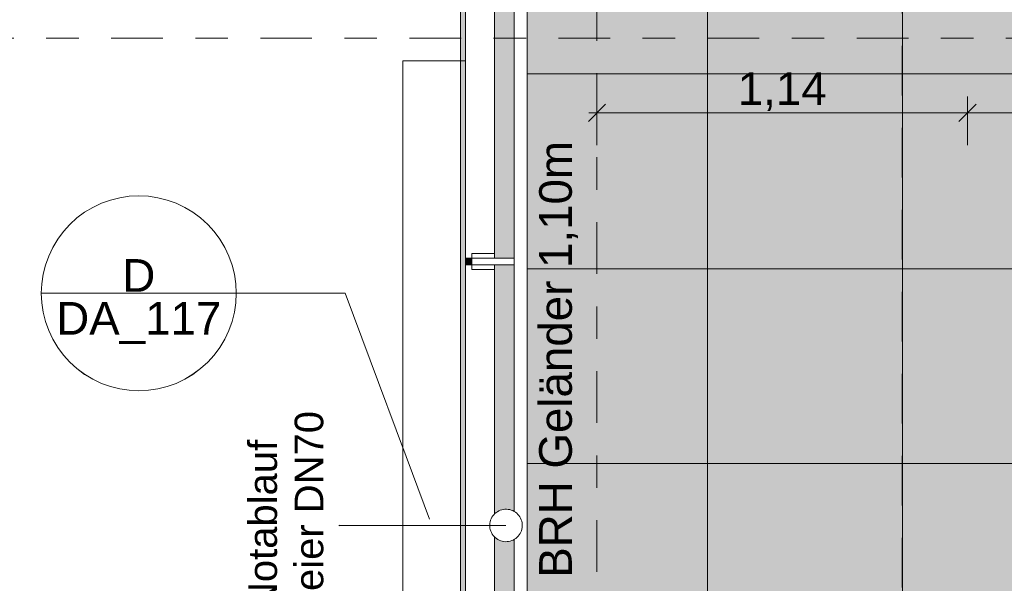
# Model space of a CAD drawing. Header units: metres. Extents: x -180 to 4, y -50 to 6.
# Tile 25 of 44: x -177.2 to -174.17, y -21.63 to -19.89. Entities that reach past the tile are written whole.
import ezdxf

# ---------------------------------------------------------------- set-up
doc = ezdxf.new("R2010")
doc.units = ezdxf.units.M
doc.header["$LTSCALE"] = 0.05
doc.header["$PDMODE"] = 1
doc.header["$PDSIZE"] = -2
doc.linetypes.add('ISO-02 Strichlinie', pattern=[3.81, 3.048, -0.762])
doc.linetypes.add('Linienart-53', pattern=[5.291531, 3.175, -1.058062, 0.352704, -0.705764])
doc.layers.get('0').update_dxf_attribs({"lineweight": 25})
for name, color, linetype, lineweight, true_color in [('30 -33 Aussenwände- 7 Fassade_ Elemente', 7, 'Continuous', 9, 0x00aacc), ('30 -34 Innenwände- 6 Elemente', 7, 'Continuous', 9, 0xff6633), ('30 -36 Dächer- 3 Dachbeläge', 7, 'Continuous', 15, 0x9999ff), ('30 -36 Dächer- 4 Dachbekleidungen', 7, 'Continuous', 9, 0xccccff), ('70 -72 Beschriftung- 1 Beschriftung allgemein', 7, 'Continuous', 9, 0xff6633), ('70 -72 Beschriftung- 7 Detailverweise', 7, 'Continuous', 9, 0x00dd00), ('70 -75 Raumstempel- 1 Raumstempel', 1, 'Continuous', 50, 0xff0000), ('70 -76 Bemaßung- 2 Allgemein', 7, 'Continuous', 5, 0x6666cc)]:
    doc.layers.add(name, color=color, linetype=linetype, lineweight=lineweight, true_color=true_color)
for name, color, linetype, lineweight in [('40 -41 Abwasser_Wasser_Gas- 2 Wasser-1', 7, 'Continuous', 15), ('60- 61 allgemeine Ausstattung- 4 Terrassen', 7, 'Continuous', 9), ('70 -71 Achsen- 1 Gebäudeachsen', 7, 'Linienart-53', 18), ('Keine', 7, 'Continuous', 9)]:
    doc.layers.add(name, color=color, linetype=linetype, lineweight=lineweight)
doc.styles.add('Arial', font='arial.ttf')
doc.dimstyles.new('k+k_klein', dxfattribs={"dimtxt": 0.160649, "dimasz": 0.05302, "dimexe": 0.05, "dimexo": 0.15, "dimgap": 0.005, "dimtad": 1, "dimdec": 3, "dimtxsty": 'Arial', "dimblk": 'VW_SLASH-2', "dimblk1": 'VW_SLASH-2', "dimblk2": 'VW_SLASH-2', "dimcen": 0, "dimdle": 0.025, "dimadec": 3, "dimazin": 0, "dimtfac": 0.75, "dimtdec": 3, "dimtix": 1, "dimtmove": 0, "dimatfit": 0, "dimldrblk": 'VW_FILLEDARROW', "dimfxl": 0.1, "dimfxlon": 1, "dimfrac": 2, "dimtolj": 1, "dimarcsym": 0})

# ---------------------------------------------------------------- blocks, each defined once
blk = doc.blocks.new('Gruppe-6674')
at = {"color": 255}
blk.add_wipeout([(-175.826, -12.117), (-175.826, -31.602), (-163.6783, -31.602), (-163.6783, -37.207), (-163.781, -37.207), (-163.781, -37.297), (-163.5883, -37.297), (-163.5883, -31.512), (-175.736, -31.512), (-175.736, -12.117)], dxfattribs=at).dxf.layer = '30 -34 Innenwände- 6 Elemente'
at = {"layer": '30 -34 Innenwände- 6 Elemente', "flags": 128}
blk.add_lwpolyline([(-175.826, -12.117), (-175.826, -31.602), (-163.6783, -31.602), (-163.6783, -37.207), (-163.781, -37.207), (-163.781, -37.297), (-163.5883, -37.297), (-163.5883, -31.512), (-175.736, -31.512), (-175.736, -12.117)], close=True, dxfattribs=at)
blk = doc.blocks.new('Gruppe-6675')
at = {"color": 255}
blk.add_wipeout([(-175.676, -12.117), (-175.676, -31.452), (-163.5283, -31.452), (-163.5283, -37.357), (-163.781, -37.357), (-163.781, -37.397), (-163.4883, -37.397), (-163.4883, -31.412), (-175.636, -31.412), (-175.636, -12.117)], dxfattribs=at).dxf.layer = '30 -34 Innenwände- 6 Elemente'
at = {"layer": '30 -34 Innenwände- 6 Elemente', "flags": 128}
blk.add_lwpolyline([(-175.676, -12.117), (-175.676, -31.452), (-163.5283, -31.452), (-163.5283, -37.357), (-163.781, -37.357), (-163.781, -37.397), (-163.4883, -37.397), (-163.4883, -31.412), (-175.636, -31.412), (-175.636, -12.117)], close=True, dxfattribs=at)
blk = doc.blocks.new('Gruppe-6676')
at = {"layer": '30 -34 Innenwände- 6 Elemente', "color": 7, "transparency": 33554687}
blk.add_blockref('Gruppe-6674', (0, 0), dxfattribs=at)
blk.add_blockref('Gruppe-6675', (0, 0), dxfattribs=at)
blk = doc.blocks.new('Gruppe-6677')
at = {"layer": '30 -34 Innenwände- 6 Elemente', "color": 7, "transparency": 33554687}
blk.add_blockref('Gruppe-6676', (0, 0), dxfattribs=at)
at = {"layer": '30 -34 Innenwände- 6 Elemente', "color": 0, "flags": 1}
for tag in ['IFC_UUID', 'instanceID']:
    blk.add_attdef(tag, (-175.826, -37.397), '', height=0.00018, dxfattribs=at)
blk = doc.blocks.new('_02-OG2_Tragwerk (2D)')
at = {"layer": '30 -34 Innenwände- 6 Elemente'}
blk.add_blockref('Gruppe-6677', (0, 0), dxfattribs=at)
blk = doc.blocks.new('Gruppe-7822')
at = {"layer": '70 -72 Beschriftung- 1 Beschriftung allgemein', "linetype": 'Continuous', "lineweight": 0}
blk.add_hatch(color=30, dxfattribs=at).paths.add_polyline_path([(-176.2126, -21.4478), (-176.2156, -21.447), (-176.2126, -21.4462)])
at = {"layer": '70 -72 Beschriftung- 1 Beschriftung allgemein', "lineweight": 5, "flags": 128}
blk.add_lwpolyline([(-176.2126, -21.4478), (-176.2156, -21.447), (-176.2126, -21.4462)], close=True, dxfattribs=at)
at = {"layer": '70 -72 Beschriftung- 1 Beschriftung allgemein', "insert": (-176.4937, -21.447), "char_height": 0.088103, "attachment_point": 2, "rotation": 90, "line_spacing_factor": 0.969685, "style": 'Arial'}
blk.add_mtext('Notablauf\\PSpeier DN70', dxfattribs=at)
at = {"color": 255}
blk.add_wipeout([(-175.676, -21.4037), (-175.6719, -21.4064), (-175.668, -21.4094), (-175.6645, -21.4129), (-175.6613, -21.4166), (-175.6585, -21.4206), (-175.6562, -21.4249), (-175.6542, -21.4294), (-175.6527, -21.4341), (-175.6517, -21.4389), (-175.6511, -21.4438), (-175.651, -21.4487), (-175.6514, -21.4536), (-175.6523, -21.4584), (-175.6537, -21.4631), (-175.6555, -21.4677), (-175.6577, -21.472), (-175.6604, -21.4762), (-175.6634, -21.48), (-175.6668, -21.4835), (-175.6706, -21.4867), (-175.6746, -21.4895), (-175.6789, -21.4919), (-175.6834, -21.4938), (-175.6881, -21.4953), (-175.6929, -21.4964), (-175.6977, -21.4969), (-175.7026, -21.497), (-175.7075, -21.4966), (-175.7124, -21.4957), (-175.7171, -21.4944), (-175.7216, -21.4926), (-175.726, -21.4903), (-175.7301, -21.4877), (-175.734, -21.4846), (-175.7375, -21.4812), (-175.7407, -21.4775), (-175.7435, -21.4734), (-175.7458, -21.4692), (-175.7478, -21.4647), (-175.7493, -21.46), (-175.7503, -21.4552), (-175.7509, -21.4503), (-175.751, -21.4454), (-175.7506, -21.4405), (-175.7497, -21.4357), (-175.7483, -21.431), (-175.7465, -21.4264), (-175.7443, -21.422), (-175.7416, -21.4179), (-175.7386, -21.4141), (-175.7352, -21.4105), (-175.7314, -21.4074), (-175.7274, -21.4046), (-175.7231, -21.4022), (-175.7186, -21.4002), (-175.7139, -21.3987), (-175.7091, -21.3977), (-175.7043, -21.3971), (-175.6994, -21.3971), (-175.6945, -21.3975), (-175.6896, -21.3983), (-175.6849, -21.3997), (-175.6804, -21.4015)], dxfattribs=at).dxf.layer = '40 -41 Abwasser_Wasser_Gas- 2 Wasser-1'
at = {"layer": '40 -41 Abwasser_Wasser_Gas- 2 Wasser-1', "flags": 128}
blk.add_lwpolyline([(-175.676, -21.4037), (-175.6719, -21.4064), (-175.668, -21.4094), (-175.6645, -21.4129), (-175.6613, -21.4166), (-175.6585, -21.4206), (-175.6562, -21.4249), (-175.6542, -21.4294), (-175.6527, -21.4341), (-175.6517, -21.4389), (-175.6511, -21.4438), (-175.651, -21.4487), (-175.6514, -21.4536), (-175.6523, -21.4584), (-175.6537, -21.4631), (-175.6555, -21.4677), (-175.6577, -21.472), (-175.6604, -21.4762), (-175.6634, -21.48), (-175.6668, -21.4835), (-175.6706, -21.4867), (-175.6746, -21.4895), (-175.6789, -21.4919), (-175.6834, -21.4938), (-175.6881, -21.4953), (-175.6929, -21.4964), (-175.6977, -21.4969), (-175.7026, -21.497), (-175.7075, -21.4966), (-175.7124, -21.4957), (-175.7171, -21.4944), (-175.7216, -21.4926), (-175.726, -21.4903), (-175.7301, -21.4877), (-175.734, -21.4846), (-175.7375, -21.4812), (-175.7407, -21.4775), (-175.7435, -21.4734), (-175.7458, -21.4692), (-175.7478, -21.4647), (-175.7493, -21.46), (-175.7503, -21.4552), (-175.7509, -21.4503), (-175.751, -21.4454), (-175.7506, -21.4405), (-175.7497, -21.4357), (-175.7483, -21.431), (-175.7465, -21.4264), (-175.7443, -21.422), (-175.7416, -21.4179), (-175.7386, -21.4141), (-175.7352, -21.4105), (-175.7314, -21.4074), (-175.7274, -21.4046), (-175.7231, -21.4022), (-175.7186, -21.4002), (-175.7139, -21.3987), (-175.7091, -21.3977), (-175.7043, -21.3971), (-175.6994, -21.3971), (-175.6945, -21.3975), (-175.6896, -21.3983), (-175.6849, -21.3997), (-175.6804, -21.4015)], close=True, dxfattribs=at)
at = {"layer": '70 -72 Beschriftung- 1 Beschriftung allgemein'}
blk.add_line((-175.701, -21.447), (-176.2156, -21.447), dxfattribs=at)
blk = doc.blocks.new('Gruppe-7894')
at = {"layer": '70 -72 Beschriftung- 7 Detailverweise'}
blk.add_line((-0.335, 0), (-0.935, 0), dxfattribs=at)
at = {"layer": '70 -72 Beschriftung- 7 Detailverweise', "flags": 128}
blk.add_lwpolyline([(-0.335, 0), (-0.3364, -0.0294), (-0.3408, -0.0585), (-0.3479, -0.0871), (-0.3578, -0.1148), (-0.3704, -0.1414), (-0.3856, -0.1667), (-0.4031, -0.1903), (-0.4229, -0.2121), (-0.4447, -0.2319), (-0.4683, -0.2494), (-0.4936, -0.2646), (-0.5202, -0.2772), (-0.5479, -0.2871), (-0.5765, -0.2942), (-0.6056, -0.2986), (-0.635, -0.3), (-0.6644, -0.2986), (-0.6935, -0.2942), (-0.7221, -0.2871), (-0.7498, -0.2772), (-0.7764, -0.2646), (-0.8017, -0.2494), (-0.8253, -0.2319), (-0.8471, -0.2121), (-0.8669, -0.1903), (-0.8844, -0.1667), (-0.8996, -0.1414), (-0.9122, -0.1148), (-0.9221, -0.0871), (-0.9292, -0.0585), (-0.9336, -0.0294), (-0.935, 0), (-0.9336, 0.0294), (-0.9292, 0.0585), (-0.9221, 0.0871), (-0.9122, 0.1148), (-0.8996, 0.1414), (-0.8844, 0.1667), (-0.8669, 0.1903), (-0.8471, 0.2121), (-0.8253, 0.2319), (-0.8017, 0.2494), (-0.7764, 0.2646), (-0.7498, 0.2772), (-0.7221, 0.2871), (-0.6935, 0.2942), (-0.6644, 0.2986), (-0.635, 0.3), (-0.6056, 0.2986), (-0.5765, 0.2942), (-0.5479, 0.2871), (-0.5202, 0.2772), (-0.4936, 0.2646), (-0.4683, 0.2494), (-0.4447, 0.2319), (-0.4229, 0.2121), (-0.4031, 0.1903), (-0.3856, 0.1667), (-0.3704, 0.1414), (-0.3578, 0.1148), (-0.3479, 0.0871), (-0.3408, 0.0585), (-0.3364, 0.0294)], close=True, dxfattribs=at)
at = {"layer": '70 -72 Beschriftung- 7 Detailverweise'}
blk.add_point((-0.635, 0), dxfattribs=at)
at = {"layer": '70 -72 Beschriftung- 7 Detailverweise', "line_spacing_factor": 0.96878, "style": 'Arial'}
for s, insert, char_height, attachment_point in [('D', (-0.635, 0.0046), 0.1007, 8), ('DA_117', (-0.635, -0.0267), 0.10069, 2)]:
    blk.add_mtext(s, dxfattribs=dict(at, insert=insert, char_height=char_height, attachment_point=attachment_point))
blk = doc.blocks.new('Referenzmarkierung-55')
at = {"layer": '70 -72 Beschriftung- 7 Detailverweise', "transparency": 33554687}
for q in [(-0.635, 0), (0.259, -0.6956)]:
    blk.add_line((0, 0), q, dxfattribs=at)
at = {"layer": '70 -72 Beschriftung- 7 Detailverweise', "color": 7, "transparency": 33554687}
blk.add_blockref('Gruppe-7894', (0, 0), dxfattribs=at)
blk = doc.blocks.new('Gruppe-7926')
at = {"layer": '70 -72 Beschriftung- 1 Beschriftung allgemein', "insert": (-175.599, -21.6081), "char_height": 0.100689, "attachment_point": 1, "rotation": 90, "line_spacing_factor": 0.970891, "style": 'Arial'}
blk.add_mtext('BRH Geländer 1,10m', dxfattribs=at)
blk = doc.blocks.new('VW_SLASH-2')
at = {"color": 0, "linetype": 'ByBlock', "lineweight": -2, "transparency": 16777216}
blk.add_line((0.472, 0), (-1, 0), dxfattribs=at)
at = {"color": 0, "lineweight": 5, "transparency": 16777216, "flags": 128}
blk.add_lwpolyline([(0.5, 0.5), (-0.5, -0.5)], dxfattribs=at)
blk = doc.blocks.new('*D8585')
at = {"layer": '70 -76 Bemaßung- 2 Allgemein', "color": 0, "lineweight": -2}
for p, q in [((-175.421, -20.2768), (-175.421, -20.1268)), ((-174.281, -20.2768), (-174.281, -20.1268)), ((-174.334, -20.1768), (-175.368, -20.1768))]:
    blk.add_line(p, q, dxfattribs=at)
at = {"layer": 'Defpoints', "color": 0}
for p in [(-175.421, -20.1768), (-175.421, -25.8163), (-174.281, -25.857)]:
    blk.add_point(p, dxfattribs=at)
at = {"layer": '70 -76 Bemaßung- 2 Allgemein', "color": 0, "lineweight": -2, "xscale": 0.05302001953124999, "yscale": 0.05302001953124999, "zscale": 0.05302001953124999, "rotation": 180}
blk.add_blockref('VW_SLASH-2', (-175.421, -20.1768), dxfattribs=at)
at = {"layer": '70 -76 Bemaßung- 2 Allgemein', "color": 0, "lineweight": -2, "xscale": 0.05302001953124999, "yscale": 0.05302001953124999, "zscale": 0.05302001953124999}
blk.add_blockref('VW_SLASH-2', (-174.281, -20.1768), dxfattribs=at)
at = {"layer": '70 -76 Bemaßung- 2 Allgemein', "color": 0, "insert": (-174.851, -20.1114), "char_height": 0.10069, "attachment_point": 5, "style": 'Arial'}
blk.add_mtext('\\A1;1,14', dxfattribs=at)
blk = doc.blocks.new('VW_FILLEDARROW')
at = {"linetype": 'Continuous', "lineweight": 0, "transparency": 16777216}
blk.add_hatch(color=0, dxfattribs=at).paths.add_polyline_path([(-2.829, 0.758), (0, 0), (-2.829, -0.758)])
at = {"color": 0, "lineweight": 5, "transparency": 16777216, "flags": 128}
blk.add_lwpolyline([(-2.829, 0.758), (0, 0), (-2.829, -0.758)], close=True, dxfattribs=at)
blk = doc.blocks.new('*D8586')
at = {"layer": '70 -76 Bemaßung- 2 Allgemein', "color": 0, "lineweight": -2}
for p, q in [((-174.281, -20.2768), (-174.281, -20.1268)), ((-172.881, -20.2768), (-172.881, -20.1268)), ((-172.934, -20.1768), (-174.228, -20.1768))]:
    blk.add_line(p, q, dxfattribs=at)
at = {"layer": 'Defpoints', "color": 0}
for p in [(-174.281, -20.1768), (-174.281, -25.857), (-172.881, -25.857)]:
    blk.add_point(p, dxfattribs=at)
at = {"layer": '70 -76 Bemaßung- 2 Allgemein', "color": 0, "lineweight": -2, "xscale": 0.05302001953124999, "yscale": 0.05302001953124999, "zscale": 0.05302001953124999, "rotation": 180}
blk.add_blockref('VW_SLASH-2', (-174.281, -20.1768), dxfattribs=at)
at = {"layer": '70 -76 Bemaßung- 2 Allgemein', "color": 0, "lineweight": -2, "xscale": 0.05302001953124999, "yscale": 0.05302001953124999, "zscale": 0.05302001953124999}
blk.add_blockref('VW_SLASH-2', (-172.881, -20.1768), dxfattribs=at)
at = {"layer": '70 -76 Bemaßung- 2 Allgemein', "color": 0, "insert": (-173.581, -20.1114), "char_height": 0.10069, "attachment_point": 5, "style": 'Arial'}
blk.add_mtext('\\A1;1,40', dxfattribs=at)
blk = doc.blocks.new('Gruppe-8049')
at = {"color": 255}
blk.add_wipeout([(-175.736, -20.6445), (-175.806, -20.6445), (-175.806, -20.6245), (-175.736, -20.6245)], dxfattribs=at).dxf.layer = '30 -36 Dächer- 4 Dachbekleidungen'
at = {"layer": '30 -36 Dächer- 3 Dachbeläge', "linetype": 'Continuous', "lineweight": 0, "transparency": 33554687}
blk.add_hatch(color=254, dxfattribs=at).paths.add_polyline_path([(-175.826, -20.6445), (-175.806, -20.6445), (-175.806, -20.6245), (-175.826, -20.6245)])
at = {"layer": '30 -36 Dächer- 3 Dachbeläge', "color": 254, "linetype": 'Continuous', "lineweight": 9, "true_color": 0xccccff, "transparency": 33554687, "flags": 128}
blk.add_lwpolyline([(-175.826, -20.6445), (-175.806, -20.6445), (-175.806, -20.6245), (-175.826, -20.6245)], dxfattribs=at)
at = {"layer": '30 -36 Dächer- 4 Dachbekleidungen', "flags": 128}
for points in [[(-175.736, -20.6095), (-175.806, -20.6095), (-175.806, -20.6245)], [(-175.736, -20.6445), (-175.806, -20.6445), (-175.806, -20.6245), (-175.736, -20.6245)], [(-175.736, -20.6595), (-175.806, -20.6595), (-175.806, -20.6445)]]:
    blk.add_lwpolyline(points, dxfattribs=at)
at = {"color": 255}
blk.add_wipeout([(-175.736, -20.6445), (-175.676, -20.6445), (-175.676, -20.6245), (-175.736, -20.6245)], dxfattribs=at).dxf.layer = '30 -36 Dächer- 4 Dachbekleidungen'
at = {"layer": '30 -36 Dächer- 4 Dachbekleidungen', "flags": 128}
blk.add_lwpolyline([(-175.736, -20.6445), (-175.676, -20.6445), (-175.676, -20.6245), (-175.736, -20.6245)], dxfattribs=at)
blk = doc.blocks.new('_Achsen (3D)')
at = {"layer": '70 -71 Achsen- 1 Gebäudeachsen', "transparency": 33554687}
for p, q in [((-175.421, 3.8), (-175.421, -46.172)), ((-179.668, -19.947), (3.826, -19.947))]:
    blk.add_line(p, q, dxfattribs=at)
blk = doc.blocks.new('Gruppe-8397')
at = {"layer": '30 -36 Dächer- 3 Dachbeläge', "linetype": 'Continuous', "lineweight": 0}
blk.add_hatch(color=254, dxfattribs=at).paths.add_polyline_path([(-175.84099996, -12.11704198), (-175.84099996, -31.61704198), (-163.52826764, -31.61704198), (-163.52826764, -31.45204198), (-175.67599996, -31.45204198), (-175.67599996, -12.11704198)])
at = {"layer": '60- 61 allgemeine Ausstattung- 4 Terrassen', "linetype": 'Continuous', "lineweight": 9, "transparency": 33554534}
h = blk.add_hatch(dxfattribs=at)
h.set_pattern_fill('Platte 60_60 SRF', style=0, pattern_type=2)
h.set_pattern_definition([(90, (-168.481, -14.65704), (-0.6, 7e-17), []), (0, (-168.481, -14.65704), (0, 0.6), [])])
h.paths.add_polyline_path([(-175.67599996, -12.29404198), (-160.12099996, -12.29404198), (-160.12099996, -31.45204198), (-175.67599996, -31.45204198)])
at = {"layer": '30 -36 Dächer- 3 Dachbeläge', "flags": 128}
blk.add_lwpolyline([(-175.84099996, -12.11704198), (-175.84099996, -31.61704198), (-163.52826764, -31.61704198), (-163.52826764, -31.45204198), (-175.67599996, -31.45204198), (-175.67599996, -12.11704198)], close=True, dxfattribs=at)
at = {"layer": '60- 61 allgemeine Ausstattung- 4 Terrassen', "color": 252, "linetype": 'ISO-02 Strichlinie', "lineweight": 25, "true_color": 0x888888, "transparency": 33554687}
blk.add_line((-174.48099996, -23.65704198), (-174.48099996, -17.05704198), dxfattribs=at)
at = {"layer": '60- 61 allgemeine Ausstattung- 4 Terrassen', "color": 252, "linetype": 'Continuous', "lineweight": 9, "true_color": 0x888888, "flags": 128}
blk.add_lwpolyline([(-175.67599996, -12.29404198), (-160.12099996, -12.29404198), (-160.12099996, -31.45204198), (-175.67599996, -31.45204198)], close=True, dxfattribs=at)
at = {"layer": '70 -72 Beschriftung- 7 Detailverweise'}
blk.add_line((-176.53080921, -20.73240776), (-177.13080921, -20.73240776), dxfattribs=at)
at = {"layer": '70 -72 Beschriftung- 7 Detailverweise', "transparency": 33554687}
blk.add_line((-176.19580921, -20.73240776), (-176.83080921, -20.73240776), dxfattribs=at)
at = {"layer": '70 -72 Beschriftung- 7 Detailverweise', "flags": 128}
blk.add_lwpolyline([(-176.53080921, -20.73240776), (-176.5322538, -20.7618129), (-176.53657363, -20.79093485), (-176.54372711, -20.81949316), (-176.55364535, -20.84721279), (-176.56623283, -20.87382678), (-176.58136833, -20.89907883), (-176.59890608, -20.92272574), (-176.61867718, -20.94453979), (-176.64049123, -20.96431089), (-176.66413814, -20.98184864), (-176.68939019, -20.99698414), (-176.71600418, -21.00957162), (-176.74372381, -21.01948986), (-176.77228212, -21.02664334), (-176.80140407, -21.03096318), (-176.83080921, -21.03240776), (-176.86021436, -21.03096318), (-176.88933631, -21.02664334), (-176.91789462, -21.01948986), (-176.94561424, -21.00957162), (-176.97222823, -20.99698414), (-176.99748028, -20.98184864), (-177.0211272, -20.96431089), (-177.04294125, -20.94453979), (-177.06271235, -20.92272574), (-177.0802501, -20.89907883), (-177.09538559, -20.87382678), (-177.10797307, -20.84721279), (-177.11789131, -20.81949316), (-177.1250448, -20.79093485), (-177.12936463, -20.7618129), (-177.13080921, -20.73240776), (-177.12936463, -20.70300262), (-177.1250448, -20.67388066), (-177.11789131, -20.64532235), (-177.10797307, -20.61760273), (-177.09538559, -20.59098874), (-177.0802501, -20.56573669), (-177.06271235, -20.54208977), (-177.04294125, -20.52027572), (-177.0211272, -20.50050462), (-176.99748028, -20.48296687), (-176.97222823, -20.46783138), (-176.94561424, -20.4552439), (-176.91789462, -20.44532566), (-176.88933631, -20.43817217), (-176.86021436, -20.43385234), (-176.83080921, -20.43240776), (-176.80140407, -20.43385234), (-176.77228212, -20.43817217), (-176.74372381, -20.44532566), (-176.71600418, -20.4552439), (-176.68939019, -20.46783138), (-176.66413814, -20.48296687), (-176.64049123, -20.50050462), (-176.61867718, -20.52027572), (-176.59890608, -20.54208977), (-176.58136833, -20.56573669), (-176.56623283, -20.59098874), (-176.55364535, -20.61760273), (-176.54372711, -20.64532235), (-176.53657363, -20.67388066), (-176.5322538, -20.70300262)], close=True, dxfattribs=at)
at = {"layer": '70 -72 Beschriftung- 7 Detailverweise'}
blk.add_point((-176.83080921, -20.73240776), dxfattribs=at)
at = {"layer": '70 -72 Beschriftung- 7 Detailverweise', "line_spacing_factor": 0.96878, "style": 'Arial'}
for s, insert, char_height, attachment_point in [('D', (-176.83080921, -20.72782165), 0.10068866, 8), ('DA_117', (-176.83080921, -20.75907188), 0.100688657, 2)]:
    blk.add_mtext(s, dxfattribs=dict(at, insert=insert, char_height=char_height, attachment_point=attachment_point))
at = {"color": 255}
for points, layer in [([(-176.01799996, -20.01704198), (-175.84099996, -20.01704198), (-175.84099996, -22.87704198), (-176.01799996, -22.87704198)], '30 -33 Aussenwände- 7 Fassade_ Elemente'), ([(-163.48826764, -31.41204198), (-175.63599996, -31.41204198), (-175.63599996, -12.11704198), (-175.67599996, -12.11704198), (-175.67599996, -31.45204198), (-163.48826764, -31.45204198)], '30 -36 Dächer- 4 Dachbekleidungen')]:
    blk.add_wipeout(points, dxfattribs=at).dxf.layer = layer
at = {"layer": '30 -33 Aussenwände- 7 Fassade_ Elemente', "flags": 128}
blk.add_lwpolyline([(-176.01799996, -20.01704198), (-175.84099996, -20.01704198), (-175.84099996, -22.87704198), (-176.01799996, -22.87704198)], close=True, dxfattribs=at)
at = {"layer": '30 -36 Dächer- 4 Dachbekleidungen', "flags": 128}
blk.add_lwpolyline([(-163.48826764, -31.41204198), (-175.63599996, -31.41204198), (-175.63599996, -12.11704198), (-175.67599996, -12.11704198), (-175.67599996, -31.45204198), (-163.48826764, -31.45204198)], close=True, dxfattribs=at)
at = {"color": 255}
blk.add_wipeout([(-175.82599996, -12.11704198), (-175.82599996, -31.60204198), (-163.58826764, -31.60204198), (-163.58826764, -31.51204198), (-175.73599996, -31.51204198), (-175.73599996, -12.11704198)], dxfattribs=at).dxf.layer = '30 -36 Dächer- 4 Dachbekleidungen'
at = {"layer": '30 -36 Dächer- 4 Dachbekleidungen', "flags": 128}
blk.add_lwpolyline([(-175.82599996, -12.11704198), (-175.82599996, -31.60204198), (-163.58826764, -31.60204198), (-163.58826764, -31.51204198), (-175.73599996, -31.51204198), (-175.73599996, -12.11704198)], close=True, dxfattribs=at)
at = {"layer": '70 -72 Beschriftung- 1 Beschriftung allgemein', "color": 7}
blk.add_blockref('Gruppe-7926', (0, 0), dxfattribs=at)
at = {"layer": '70 -76 Bemaßung- 2 Allgemein'}
for base, p1, p2, text, picture, middle in [((-175.42099996, -20.17682231), (-174.28099996, -25.85704198), (-175.42099996, -25.81627892), '1,14', '*D8585', (-174.85099996, -20.11135877)), ((-174.28099996, -20.17682231), (-172.88099996, -25.85704198), (-174.28099996, -25.85704198), '1,40', '*D8586', (-173.58099996, -20.11135877))]:
    dim = blk.add_linear_dim(base=base, p1=p1, p2=p2, text=text, dimstyle='k+k_klein', override={"dimtxt": 0.100689, "dimgap": 0.005, "dimdec": 8, "dimpost": '<>', "dimtxsty": 'Arial', "dimtmove": 2}, dxfattribs=at)
    dim.commit()
    dim.dimension.update_dxf_attribs({"geometry": picture, "text_midpoint": middle})
at = {"layer": '40 -41 Abwasser_Wasser_Gas- 2 Wasser-1', "color": 7}
blk.add_blockref('Gruppe-7822', (0, 0), dxfattribs=at)
at = {"layer": '70 -72 Beschriftung- 1 Beschriftung allgemein', "color": 7}
blk.add_blockref('Gruppe-8049', (0, 0), dxfattribs=at)
at = {"layer": '70 -72 Beschriftung- 7 Detailverweise', "transparency": 33554687}
blk.add_line((-176.19580921, -20.73240776), (-175.93682651, -21.42803667), dxfattribs=at)
at = {"layer": '70 -72 Beschriftung- 7 Detailverweise'}
blk.add_blockref('Referenzmarkierung-55', (-176.19580921, -20.73240776), dxfattribs=at)
blk = doc.blocks.new('_OG2_2D (2D)')
at = {"layer": '30 -33 Aussenwände- 7 Fassade_ Elemente', "flags": 128}
blk.add_lwpolyline([(-99.03099996, -31.79404198), (-99.03099996, -39.83704198), (-160.61099996, -39.83704198), (-160.61099996, -31.58704198), (-175.81099996, -31.58704198), (-175.81099996, -12.08704198)], dxfattribs=at)
at = {"color": 255}
blk.add_wipeout([(-176.01799996, -20.01704198), (-175.81099996, -20.01704198), (-175.81099996, -22.87704198), (-176.01799996, -22.87704198)], dxfattribs=at).dxf.layer = '30 -33 Aussenwände- 7 Fassade_ Elemente'
at = {"layer": '70 -75 Raumstempel- 1 Raumstempel', "linetype": 'Continuous', "lineweight": 0, "true_color": 0xff0000}
blk.add_hatch(color=1, dxfattribs=at).paths.add_polyline_path([(-175.81099996, -12.08704198), (-175.81099996, -31.58704198), (-163.49099996, -31.58704198), (-163.49099996, -37.18704198), (-163.78099996, -37.18704198), (-163.78099996, -39.40704198), (-160.81799996, -39.40704198), (-160.81799996, -31.58704198), (-160.22099996, -31.58704198), (-160.22099996, -12.29404198), (-175.38099996, -12.29404198), (-175.38099996, -12.08704198)])
at = {"layer": '30 -33 Aussenwände- 7 Fassade_ Elemente', "flags": 128}
blk.add_lwpolyline([(-176.01799996, -20.01704198), (-175.81099996, -20.01704198), (-175.81099996, -22.87704198), (-176.01799996, -22.87704198)], close=True, dxfattribs=at)
at = {"layer": '70 -75 Raumstempel- 1 Raumstempel', "flags": 128}
blk.add_lwpolyline([(-175.81099996, -12.08704198), (-175.81099996, -31.58704198), (-163.49099996, -31.58704198), (-163.49099996, -37.18704198), (-163.78099996, -37.18704198), (-163.78099996, -39.40704198), (-160.81799996, -39.40704198), (-160.81799996, -31.58704198), (-160.22099996, -31.58704198), (-160.22099996, -12.29404198), (-175.38099996, -12.29404198), (-175.38099996, -12.08704198)], close=True, dxfattribs=at)
at = {"layer": '70 -72 Beschriftung- 1 Beschriftung allgemein', "color": 7}
blk.add_blockref('Gruppe-8397', (0, 0), dxfattribs=at)

msp = doc.modelspace()

# ---------------------------------------------------------------- block references
at = {"layer": 'Keine', "color": 1}
msp.add_blockref('_02-OG2_Tragwerk (2D)', (0, 0), dxfattribs=at)

# ---------------------------------------------------------------- next in the draw order: block references
msp.add_blockref('_OG2_2D (2D)', (0, 0), dxfattribs=at)

# ---------------------------------------------------------------- next in the draw order: block references
msp.add_blockref('_Achsen (3D)', (0, 0), dxfattribs=at)

doc.saveas('drawing.dxf')
